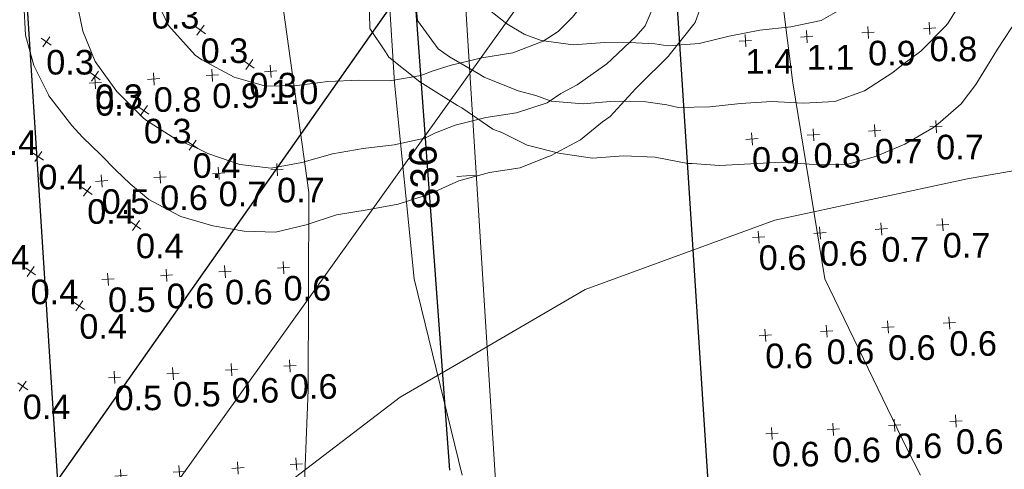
# Model space of a CAD drawing. Extents: x 11759 to 13757, y -2685 to 8839.
# Tile 32 of 55: x 12793 to 12893, y 5996 to 6041. Entities that reach past the tile are written whole.
import ezdxf

# ---------------------------------------------------------------- set-up
doc = ezdxf.new("R2010")
doc.units = 0
doc.header["$MEASUREMENT"] = 0
for name, color, linetype, lineweight in [('AGI32-115446_BK001 - Copy -- 2023-Jan-03 22h-01m-38s-DRAWING', 7, 'Continuous', 0), ('AGI32-AGI-Import_2-LUMINAIRE', 7, 'Continuous', 0), ('AGI32-AGI-Import_2-TEMPLATE', 7, 'Continuous', 0), ('AGI32-Project_1-CALCPTS', 7, 'Continuous', 0), ('AGI32-Project_1-LUMINAIRE', 7, 'Continuous', 0), ('AGI32-Project_1-MARKPOINT', 7, 'Continuous', 0), ('AGI32-Project_1-OBJECT', 7, 'Continuous', 0), ('AGI32-Project_1-STATISTICAL_AREA', 7, 'Continuous', 0), ('AGI32-Project_1-TEMPLATE', 7, 'Continuous', 0)]:
    doc.layers.add(name, color=color, linetype=linetype, lineweight=lineweight)
doc.styles.add('AGI32-Arial', font='arial.ttf')

# ---------------------------------------------------------------- blocks, each defined once
blk = doc.blocks.new('AGI32-ID1buv4w-AGI-Import_2-LUMINAIRE-UPL_Template1')
at = {"layer": 'AGI32-AGI-Import_2-TEMPLATE', "color": 1, "linetype": 'ByBlock', "lineweight": 0}
for p, q in [((15.8, 45.59, -16), (18.96, 46.38, -16)), ((18.96, 46.38, -16), (22.12, 46.93, -16)), ((22.12, 46.93, -16), (25.28, 46.61, -16)), ((25.28, 46.61, -16), (28.44, 45.87, -16)), ((9.48, 44.9, -16), (12.64, 45.26, -16)), ((12.64, 45.26, -16), (15.8, 45.59, -16)), ((28.44, 45.87, -16), (31.6, 44.7, -16)), ((3.16, 42.95, -16), (6.32, 44.14, -16)), ((6.32, 44.14, -16), (6.77, 44.24, -16)), ((6.77, 44.24, -16), (9.48, 44.9, -16)), ((31.6, 44.7, -16), (32.37, 44.24, -16)), ((32.37, 44.24, -16), (34.76, 42.76, -16)), ((-3.16, 42.02, -16), (0, 42.31, -16)), ((0, 42.31, -16), (3.16, 42.95, -16)), ((34.76, 42.76, -16), (36.55, 41.08, -16)), ((-6.32, 41.01, -16), (-6.02, 41.08, -16)), ((-6.02, 41.08, -16), (-3.16, 42.02, -16)), ((36.55, 41.08, -16), (37.92, 39.54, -16)), ((-9.48, 39.6, -16), (-6.32, 41.01, -16)), ((-11.82, 37.92, -16), (-9.48, 39.6, -16)), ((37.92, 39.54, -16), (39.33, 37.92, -16)), ((-15.41, 34.76, -16), (-12.64, 37.41, -16)), ((-12.64, 37.41, -16), (-11.82, 37.92, -16)), ((39.33, 37.92, -16), (41.08, 36, -16)), ((41.08, 36, -16), (42.08, 34.76, -16)), ((-18.96, 31.67, -16), (-15.8, 34.45, -16)), ((-15.8, 34.45, -16), (-15.41, 34.76, -16)), ((42.08, 34.76, -16), (44.2, 31.6, -16)), ((-21.88, 28.44, -16), (-19.03, 31.6, -16)), ((-19.03, 31.6, -16), (-18.96, 31.67, -16)), ((44.2, 31.6, -16), (44.24, 31.51, -16)), ((44.24, 31.51, -16), (45.55, 28.44, -16)), ((-22.12, 27.88, -16), (-21.88, 28.44, -16)), ((45.55, 28.44, -16), (46.17, 25.28, -16)), ((-23.29, 25.28, -16), (-22.12, 27.88, -16)), ((-22.84, 22.12, -16), (-23.29, 25.28, -16)), ((46.17, 25.28, -16), (46.16, 22.12, -16)), ((-22.12, 20.81, -16), (-22.84, 22.12, -16)), ((46.16, 22.12, -16), (46.33, 18.96, -16)), ((-21.27, 18.96, -16), (-22.12, 20.81, -16)), ((-20.82, 15.8, -16), (-21.27, 18.96, -16)), ((46.33, 18.96, -16), (46.47, 15.8, -16)), ((-20.37, 12.64, -16), (-20.82, 15.8, -16)), ((46.47, 15.8, -16), (46.58, 12.64, -16)), ((-18.96, 9.51, -16), (-20.37, 12.64, -16)), ((46.58, 12.64, -16), (46.64, 9.48, -16)), ((-18.95, 9.48, -16), (-18.96, 9.51, -16)), ((-16.51, 6.32, -16), (-18.95, 9.48, -16)), ((46.64, 9.48, -16), (46.53, 6.32, -16)), ((-15.8, 5.23, -16), (-16.51, 6.32, -16)), ((46.53, 6.32, -16), (46.32, 3.16, -16)), ((-15.34, 3.16, -16), (-15.8, 5.23, -16)), ((-15.32, 0, -16), (-15.34, 3.16, -16)), ((46.32, 3.16, -16), (46.22, 0, -16)), ((-15.34, -3.16, -16), (-15.32, 0, -16)), ((46.22, 0, -16), (46.32, -3.16, -16)), ((-15.8, -5.23, -16), (-15.34, -3.16, -16)), ((46.32, -3.16, -16), (46.53, -6.32, -16)), ((-16.51, -6.32, -16), (-15.8, -5.23, -16)), ((-18.95, -9.48, -16), (-16.51, -6.32, -16)), ((46.53, -6.32, -16), (46.64, -9.48, -16)), ((-20.37, -12.64, -16), (-18.96, -9.51, -16)), ((-18.96, -9.51, -16), (-18.95, -9.48, -16)), ((46.64, -9.48, -16), (46.58, -12.64, -16)), ((-20.82, -15.8, -16), (-20.37, -12.64, -16)), ((46.58, -12.64, -16), (46.47, -15.8, -16)), ((-21.27, -18.96, -16), (-20.82, -15.8, -16)), ((46.47, -15.8, -16), (46.33, -18.96, -16)), ((-22.12, -20.81, -16), (-21.27, -18.96, -16)), ((46.33, -18.96, -16), (46.16, -22.12, -16)), ((-22.84, -22.12, -16), (-22.12, -20.81, -16)), ((-23.29, -25.28, -16), (-22.84, -22.12, -16)), ((46.16, -22.12, -16), (46.17, -25.28, -16)), ((-22.12, -27.88, -16), (-23.29, -25.28, -16)), ((46.17, -25.28, -16), (45.55, -28.44, -16)), ((-21.88, -28.44, -16), (-22.12, -27.88, -16)), ((-19.03, -31.6, -16), (-21.88, -28.44, -16)), ((45.55, -28.44, -16), (44.24, -31.51, -16)), ((-18.96, -31.67, -16), (-19.03, -31.6, -16)), ((-15.8, -34.45, -16), (-18.96, -31.67, -16)), ((44.2, -31.6, -16), (42.08, -34.76, -16)), ((44.24, -31.51, -16), (44.2, -31.6, -16)), ((-15.41, -34.76, -16), (-15.8, -34.45, -16)), ((-12.64, -37.41, -16), (-15.41, -34.76, -16)), ((42.08, -34.76, -16), (41.08, -36, -16)), ((41.08, -36, -16), (39.33, -37.92, -16)), ((-11.82, -37.92, -16), (-12.64, -37.41, -16)), ((-9.48, -39.6, -16), (-11.82, -37.92, -16)), ((39.33, -37.92, -16), (37.92, -39.54, -16)), ((-6.32, -41.01, -16), (-9.48, -39.6, -16)), ((37.92, -39.54, -16), (36.55, -41.08, -16)), ((-6.02, -41.08, -16), (-6.32, -41.01, -16)), ((-3.16, -42.02, -16), (-6.02, -41.08, -16)), ((0, -42.31, -16), (-3.16, -42.02, -16)), ((36.55, -41.08, -16), (34.76, -42.76, -16)), ((3.16, -42.95, -16), (0, -42.31, -16)), ((6.32, -44.14, -16), (3.16, -42.95, -16)), ((34.76, -42.76, -16), (32.37, -44.24, -16)), ((6.77, -44.24, -16), (6.32, -44.14, -16)), ((9.48, -44.9, -16), (6.77, -44.24, -16)), ((12.64, -45.26, -16), (9.48, -44.9, -16)), ((31.6, -44.7, -16), (28.44, -45.87, -16)), ((32.37, -44.24, -16), (31.6, -44.7, -16)), ((15.8, -45.59, -16), (12.64, -45.26, -16)), ((18.96, -46.38, -16), (15.8, -45.59, -16)), ((28.44, -45.87, -16), (25.28, -46.61, -16)), ((22.12, -46.93, -16), (18.96, -46.38, -16)), ((25.28, -46.61, -16), (22.12, -46.93, -16))]:
    blk.add_line(p, q, dxfattribs=at)
at = {"layer": 'AGI32-AGI-Import_2-TEMPLATE', "color": 5, "linetype": 'ByBlock', "lineweight": 0}
for p, q in [((18.96, 40.04, -16), (22.12, 40.4, -16)), ((22.12, 40.4, -16), (25.28, 39.83, -16)), ((12.64, 39.04, -16), (15.8, 39.35, -16)), ((15.8, 39.35, -16), (18.96, 40.04, -16)), ((25.28, 39.83, -16), (28.44, 38.49, -16)), ((5.22, 37.92, -16), (6.32, 38.38, -16)), ((6.32, 38.38, -16), (9.48, 38.85, -16)), ((9.48, 38.85, -16), (12.64, 39.04, -16)), ((28.44, 38.49, -16), (29.44, 37.92, -16)), ((0, 36.68, -16), (3.16, 37.26, -16)), ((3.16, 37.26, -16), (5.22, 37.92, -16)), ((29.44, 37.92, -16), (31.6, 36.83, -16)), ((-6.32, 35.61, -16), (-3.16, 36.41, -16)), ((-3.16, 36.41, -16), (0, 36.68, -16)), ((31.6, 36.83, -16), (34.45, 34.76, -16)), ((-7.78, 34.76, -16), (-6.32, 35.61, -16)), ((-9.48, 33.99, -16), (-7.78, 34.76, -16)), ((34.45, 34.76, -16), (34.76, 34.51, -16)), ((34.76, 34.51, -16), (37.29, 31.6, -16)), ((-12.64, 32.06, -16), (-9.48, 33.99, -16)), ((-13.18, 31.6, -16), (-12.64, 32.06, -16)), ((-15.8, 29.44, -16), (-13.18, 31.6, -16)), ((37.29, 31.6, -16), (37.92, 30.6, -16)), ((37.92, 30.6, -16), (39.27, 28.44, -16)), ((-16.79, 28.44, -16), (-15.8, 29.44, -16)), ((-18.37, 25.28, -16), (-16.79, 28.44, -16)), ((39.27, 28.44, -16), (40.32, 25.28, -16)), ((-18.14, 22.12, -16), (-18.37, 25.28, -16)), ((40.32, 25.28, -16), (40.77, 22.12, -16)), ((-16.96, 18.96, -16), (-18.14, 22.12, -16)), ((40.77, 22.12, -16), (41.08, 19.21, -16)), ((41.08, 19.21, -16), (41.11, 18.96, -16)), ((-16.92, 15.8, -16), (-16.96, 18.96, -16)), ((41.11, 18.96, -16), (41.52, 15.8, -16)), ((-16.95, 12.64, -16), (-16.92, 15.8, -16)), ((41.52, 15.8, -16), (41.92, 12.64, -16)), ((-16.69, 9.48, -16), (-16.95, 12.64, -16)), ((41.92, 12.64, -16), (42.21, 9.48, -16)), ((-15.8, 8.41, -16), (-16.69, 9.48, -16)), ((42.21, 9.48, -16), (42.27, 6.32, -16)), ((-15.05, 6.32, -16), (-15.8, 8.41, -16)), ((-14.28, 3.16, -16), (-15.05, 6.32, -16)), ((42.27, 6.32, -16), (42.04, 3.16, -16)), ((-14.23, 0, -16), (-14.28, 3.16, -16)), ((42.04, 3.16, -16), (42.01, 0, -16)), ((-14.28, -3.16, -16), (-14.23, 0, -16)), ((42.01, 0, -16), (42.04, -3.16, -16)), ((-15.05, -6.32, -16), (-14.28, -3.16, -16)), ((42.04, -3.16, -16), (42.27, -6.32, -16)), ((-15.8, -8.41, -16), (-15.05, -6.32, -16)), ((42.27, -6.32, -16), (42.21, -9.48, -16)), ((-16.69, -9.48, -16), (-15.8, -8.41, -16)), ((-16.95, -12.64, -16), (-16.69, -9.48, -16)), ((42.21, -9.48, -16), (41.92, -12.64, -16)), ((-16.92, -15.8, -16), (-16.95, -12.64, -16)), ((41.92, -12.64, -16), (41.52, -15.8, -16)), ((-16.96, -18.96, -16), (-16.92, -15.8, -16)), ((41.52, -15.8, -16), (41.11, -18.96, -16)), ((-18.14, -22.12, -16), (-16.96, -18.96, -16)), ((41.11, -18.96, -16), (41.08, -19.21, -16)), ((41.08, -19.21, -16), (40.77, -22.12, -16)), ((-18.37, -25.28, -16), (-18.14, -22.12, -16)), ((40.77, -22.12, -16), (40.32, -25.28, -16)), ((-16.79, -28.44, -16), (-18.37, -25.28, -16)), ((40.32, -25.28, -16), (39.27, -28.44, -16)), ((-15.8, -29.44, -16), (-16.79, -28.44, -16)), ((39.27, -28.44, -16), (37.92, -30.6, -16)), ((-13.18, -31.6, -16), (-15.8, -29.44, -16)), ((37.92, -30.6, -16), (37.29, -31.6, -16)), ((-12.64, -32.06, -16), (-13.18, -31.6, -16)), ((37.29, -31.6, -16), (34.76, -34.51, -16)), ((-9.48, -33.99, -16), (-12.64, -32.06, -16)), ((-7.78, -34.76, -16), (-9.48, -33.99, -16)), ((-6.32, -35.61, -16), (-7.78, -34.76, -16)), ((34.45, -34.76, -16), (31.6, -36.83, -16)), ((34.76, -34.51, -16), (34.45, -34.76, -16)), ((-3.16, -36.41, -16), (-6.32, -35.61, -16)), ((0, -36.68, -16), (-3.16, -36.41, -16)), ((3.16, -37.26, -16), (0, -36.68, -16)), ((31.6, -36.83, -16), (29.44, -37.92, -16)), ((5.22, -37.92, -16), (3.16, -37.26, -16)), ((6.32, -38.38, -16), (5.22, -37.92, -16)), ((29.44, -37.92, -16), (28.44, -38.49, -16)), ((9.48, -38.85, -16), (6.32, -38.38, -16)), ((12.64, -39.04, -16), (9.48, -38.85, -16)), ((15.8, -39.35, -16), (12.64, -39.04, -16)), ((28.44, -38.49, -16), (25.28, -39.83, -16)), ((18.96, -40.04, -16), (15.8, -39.35, -16)), ((22.12, -40.4, -16), (18.96, -40.04, -16)), ((25.28, -39.83, -16), (22.12, -40.4, -16))]:
    blk.add_line(p, q, dxfattribs=at)
at = {"layer": 'AGI32-AGI-Import_2-TEMPLATE', "color": 3, "linetype": 'ByBlock', "lineweight": 0}
for p, q in [((6.32, 32.01, -16), (9.48, 32.33, -16)), ((9.48, 32.33, -16), (12.64, 32.08, -16)), ((12.64, 32.08, -16), (15.8, 32.01, -16)), ((15.8, 32.01, -16), (18.96, 32.19, -16)), ((18.96, 32.19, -16), (22.12, 32.06, -16)), ((22.12, 32.06, -16), (23.41, 31.6, -16)), ((0, 30.61, -16), (3.16, 31.17, -16)), ((3.16, 31.17, -16), (5.03, 31.6, -16)), ((5.03, 31.6, -16), (6.32, 32.01, -16)), ((23.41, 31.6, -16), (25.28, 30.94, -16)), ((-6.32, 29.34, -16), (-3.16, 30.32, -16)), ((-3.16, 30.32, -16), (0, 30.61, -16)), ((25.28, 30.94, -16), (28.44, 28.98, -16)), ((-7.91, 28.44, -16), (-6.32, 29.34, -16)), ((-9.48, 27.11, -16), (-7.91, 28.44, -16)), ((28.44, 28.98, -16), (29.1, 28.44, -16)), ((29.1, 28.44, -16), (31.59, 25.28, -16)), ((-11.13, 25.28, -16), (-9.48, 27.11, -16)), ((-11.72, 22.12, -16), (-11.13, 25.28, -16)), ((31.59, 25.28, -16), (31.6, 25.26, -16)), ((31.6, 25.26, -16), (32.85, 22.12, -16)), ((-11.5, 18.96, -16), (-11.72, 22.12, -16)), ((32.85, 22.12, -16), (33.83, 18.96, -16)), ((-12.28, 15.8, -16), (-11.5, 18.96, -16)), ((33.83, 18.96, -16), (34.58, 15.8, -16)), ((-12.64, 14.45, -16), (-12.28, 15.8, -16)), ((34.58, 15.8, -16), (34.76, 14.95, -16)), ((-13.02, 12.64, -16), (-12.64, 14.45, -16)), ((34.76, 14.95, -16), (35.27, 12.64, -16)), ((-13.76, 9.48, -16), (-13.02, 12.64, -16)), ((35.27, 12.64, -16), (36.03, 9.48, -16)), ((-12.64, 6.32, -16), (-13.76, 9.48, -16)), ((36.03, 9.48, -16), (36.29, 6.32, -16)), ((-11.6, 3.16, -16), (-12.64, 6.32, -16)), ((-12.64, 6.32, -16), (-12.64, 6.32, -16)), ((36.29, 6.32, -16), (36.14, 3.16, -16)), ((-11.4, 0, -16), (-11.6, 3.16, -16)), ((36.14, 3.16, -16), (36.09, 0, -16)), ((-11.6, -3.16, -16), (-11.4, 0, -16)), ((36.09, 0, -16), (36.14, -3.16, -16)), ((-12.64, -6.32, -16), (-11.6, -3.16, -16)), ((36.14, -3.16, -16), (36.29, -6.32, -16)), ((-13.76, -9.48, -16), (-12.64, -6.32, -16)), ((-12.64, -6.32, -16), (-12.64, -6.32, -16)), ((36.29, -6.32, -16), (36.03, -9.48, -16)), ((-13.02, -12.64, -16), (-13.76, -9.48, -16)), ((36.03, -9.48, -16), (35.27, -12.64, -16)), ((-12.64, -14.45, -16), (-13.02, -12.64, -16)), ((35.27, -12.64, -16), (34.76, -14.95, -16)), ((-12.28, -15.8, -16), (-12.64, -14.45, -16)), ((34.76, -14.95, -16), (34.58, -15.8, -16)), ((-11.5, -18.96, -16), (-12.28, -15.8, -16)), ((34.58, -15.8, -16), (33.83, -18.96, -16)), ((-11.72, -22.12, -16), (-11.5, -18.96, -16)), ((33.83, -18.96, -16), (32.85, -22.12, -16)), ((-11.13, -25.28, -16), (-11.72, -22.12, -16)), ((32.85, -22.12, -16), (31.6, -25.26, -16)), ((-9.48, -27.11, -16), (-11.13, -25.28, -16)), ((31.59, -25.28, -16), (29.1, -28.44, -16)), ((31.6, -25.26, -16), (31.59, -25.28, -16)), ((-7.91, -28.44, -16), (-9.48, -27.11, -16)), ((-6.32, -29.34, -16), (-7.91, -28.44, -16)), ((28.44, -28.98, -16), (25.28, -30.94, -16)), ((29.1, -28.44, -16), (28.44, -28.98, -16)), ((-3.16, -30.32, -16), (-6.32, -29.34, -16)), ((0, -30.61, -16), (-3.16, -30.32, -16)), ((3.16, -31.17, -16), (0, -30.61, -16)), ((25.28, -30.94, -16), (23.41, -31.6, -16)), ((5.03, -31.6, -16), (3.16, -31.17, -16)), ((6.32, -32.01, -16), (5.03, -31.6, -16)), ((9.48, -32.33, -16), (6.32, -32.01, -16)), ((15.8, -32.01, -16), (12.64, -32.08, -16)), ((18.96, -32.19, -16), (15.8, -32.01, -16)), ((23.41, -31.6, -16), (22.12, -32.06, -16)), ((12.64, -32.08, -16), (9.48, -32.33, -16)), ((22.12, -32.06, -16), (18.96, -32.19, -16))]:
    blk.add_line(p, q, dxfattribs=at)
blk = doc.blocks.new('AGI32-ID1buv4w-AGI-Import_2-LUMINAIRE-UPL_83')
at = {"layer": 'AGI32-AGI-Import_2-TEMPLATE', "color": 7, "linetype": 'ByBlock', "lineweight": 0}
blk.add_blockref('AGI32-ID1buv4w-AGI-Import_2-LUMINAIRE-UPL_Template1', (0, 0), dxfattribs=at)
blk = doc.blocks.new('AGI32-ID1buv4w-AGI-Import_2-LUMINAIRE-UPL_82')
at = {"layer": 'AGI32-AGI-Import_2-TEMPLATE', "color": 7, "linetype": 'ByBlock', "lineweight": 0}
blk.add_blockref('AGI32-ID1buv4w-AGI-Import_2-LUMINAIRE-UPL_Template1', (0, 0), dxfattribs=at)
blk = doc.blocks.new('AGI32-ID1buv4w-Project_1-OBJECT-159')
at = {"layer": 'AGI32-Project_1-OBJECT', "color": 8, "linetype": 'Continuous', "lineweight": 0}
blk.add_polyline3d([(601.258, 4221.581, 18.039), (574.573, 4183.459, 18.039), (644.463, 4127.546, 18.039), (911.319, 4499.873, 18.039), (846.511, 4553.244, 18.039)], close=True, dxfattribs=at)
blk = doc.blocks.new('AGI32-ID1buv4w-Project_1-STATISTICAL_AREA-SR 159 - EB')
at = {"layer": 'AGI32-Project_1-STATISTICAL_AREA', "color": 7, "linetype": 'Continuous', "lineweight": 30}
blk.add_line((737.17, 4275.12), (634.58, 4129.44), dxfattribs=at)
blk = doc.blocks.new('AGI32-ID1buv4w-Project_1-STATISTICAL_AREA-US 23 NB - Overall')
at = {"layer": 'AGI32-Project_1-STATISTICAL_AREA', "color": 7, "linetype": 'Continuous', "lineweight": 30}
for p, q in [((713.46, 4508.5), (734.91, 4216.29)), ((709.75, 3984.46), (679.36, 4461.75))]:
    blk.add_line(p, q, dxfattribs=at)
blk = doc.blocks.new('AGI32-ID1buv4w-Project_1-STATISTICAL_AREA-US 23 SB - Overall')
at = {"layer": 'AGI32-Project_1-STATISTICAL_AREA', "color": 7, "linetype": 'Continuous', "lineweight": 30}
blk.add_line((746.69, 4439.11), (764.57, 4163.22), dxfattribs=at)
blk = doc.blocks.new('AGI32-ID1buv4w-Project_1-LUMINAIRE-HM4_Template2')
at = {"layer": 'AGI32-Project_1-TEMPLATE', "color": 1, "linetype": 'ByBlock', "lineweight": 0}
for p, q in [((-59.82, 251.5, -100), (-39.88, 252.8, -100)), ((-79.76, 249.5, -100), (-59.82, 251.5, -100)), ((-99.7, 244.62, -100), (-79.76, 249.5, -100)), ((-111.77, 239.28, -100), (-99.7, 244.62, -100)), ((-119.64, 235.83, -100), (-111.77, 239.28, -100)), ((-139.58, 223.87, -100), (-119.64, 235.83, -100)), ((244.62, 99.7, -100), (249.5, 79.76, -100)), ((249.5, 79.76, -100), (251.5, 59.82, -100)), ((251.5, 59.82, -100), (252.8, 39.88, -100)), ((-251.5, -59.82, -100), (-252.8, -39.88, -100)), ((-249.5, -79.76, -100), (-251.5, -59.82, -100)), ((-244.62, -99.7, -100), (-249.5, -79.76, -100))]:
    blk.add_line(p, q, dxfattribs=at)
at = {"layer": 'AGI32-Project_1-TEMPLATE', "color": 5, "linetype": 'ByBlock', "lineweight": 0}
for p, q in [((-210.98, -59.82, -100), (-213.54, -39.88, -100)), ((-207.72, -79.76, -100), (-210.98, -59.82, -100)), ((-199.4, -96.98, -100), (-207.72, -79.76, -100)), ((-198.01, -99.7, -100), (-199.4, -96.98, -100))]:
    blk.add_line(p, q, dxfattribs=at)
blk = doc.blocks.new('AGI32-ID1buv4w-Project_1-LUMINAIRE-HM4_91')
at = {"layer": 'AGI32-Project_1-TEMPLATE', "color": 7, "linetype": 'ByBlock', "lineweight": 0}
blk.add_blockref('AGI32-ID1buv4w-Project_1-LUMINAIRE-HM4_Template2', (0, 0), dxfattribs=at)
blk = doc.blocks.new('AGI32-ID1buv4w-Project_1-LUMINAIRE-HM4_94')
at = {"layer": 'AGI32-Project_1-TEMPLATE', "color": 7, "linetype": 'ByBlock', "lineweight": 0}
blk.add_blockref('AGI32-ID1buv4w-Project_1-LUMINAIRE-HM4_Template2', (0, 0), dxfattribs=at)
blk = doc.blocks.new('AGI32-ID1buv4w-Project_1-LUMINAIRE-HM4_92')
at = {"layer": 'AGI32-Project_1-TEMPLATE', "color": 7, "linetype": 'ByBlock', "lineweight": 0}
blk.add_blockref('AGI32-ID1buv4w-Project_1-LUMINAIRE-HM4_Template2', (0, 0), dxfattribs=at)
blk = doc.blocks.new('AGI32-ID1buv4w-MARKPOINT')
at = {"layer": 'AGI32-Project_1-MARKPOINT', "color": 0, "linetype": 'Continuous', "lineweight": 0}
for p, q in [((-0.125, 0), (0.125, 0)), ((0, -0.125), (0, 0.125))]:
    blk.add_line(p, q, dxfattribs=at)
blk = doc.blocks.new('AGI32-ID1buv4w-Project_1-CALCPTS-US 159 EB - STA 65+00 TO STA 70+00_Luminance')
at = {"layer": 'AGI32-Project_1-MARKPOINT', "color": 154, "linetype": 'Continuous', "lineweight": 0, "xscale": 4.999999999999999, "yscale": 4.999999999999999, "zscale": 4.999999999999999, "rotation": 54.81004857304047}
for p in [(709.59, 4260.99, 18.89), (693.89, 4259.81, 18.89), (714.55, 4257.49, 18.89), (698.86, 4256.31, 18.89), (703.82, 4252.81, 18.89), (708.79, 4249.31, 18.89), (693.09, 4248.14, 18.89), (698.06, 4244.64, 18.89), (703.02, 4241.14, 18.89), (692.3, 4236.47, 18.89), (697.26, 4232.97, 18.89), (691.5, 4224.8, 18.89)]:
    blk.add_blockref('AGI32-ID1buv4w-MARKPOINT', p, dxfattribs=at)
at = {"layer": 'AGI32-Project_1-CALCPTS', "color": 154, "linetype": 'Continuous', "lineweight": 0, "char_height": 2.5, "attachment_point": 1, "style": 'AGI32-Arial'}
for s, insert in [('0.3', (704.62, 4263.65, 18.89)), ('0.3', (709.59, 4260.15, 18.89)), ('0.3', (693.89, 4258.98, 18.89)), ('0.3', (714.55, 4256.65, 18.89)), ('0.3', (698.86, 4255.48, 18.89)), ('0.3', (703.82, 4251.98, 18.89)), ('0.4', (688.13, 4250.81, 18.89)), ('0.4', (708.79, 4248.48, 18.89)), ('0.4', (693.09, 4247.31, 18.89)), ('0.4', (698.06, 4243.81, 18.89)), ('0.4', (703.02, 4240.31, 18.89)), ('0.4', (687.33, 4239.14, 18.89)), ('0.4', (692.3, 4235.64, 18.89)), ('0.4', (697.26, 4232.13, 18.89)), ('0.4', (691.5, 4223.96, 18.89))]:
    blk.add_mtext(s, dxfattribs=dict(at, insert=insert))
blk = doc.blocks.new('AGI32-ID1buv4w-Project_1-CALCPTS-US 23 NB - STA 829+00 TO STA 837+50_Luminance')
at = {"layer": 'AGI32-Project_1-MARKPOINT', "color": 154, "linetype": 'Continuous', "lineweight": 0, "xscale": 5, "yscale": 5, "zscale": 5, "rotation": 93.85508418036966}
for p in [(783.76, 4261.17), (765.03, 4259.91), (771.27, 4260.33), (777.51, 4260.75), (784.43, 4251.19), (765.7, 4249.93), (771.95, 4250.35), (778.19, 4250.77), (778.86, 4240.79), (785.1, 4241.21), (766.38, 4239.95), (772.62, 4240.37), (779.53, 4230.81), (785.77, 4231.24), (767.05, 4229.97), (773.29, 4230.4), (780.2, 4220.84), (786.44, 4221.26), (767.72, 4220), (773.96, 4220.42)]:
    blk.add_blockref('AGI32-ID1buv4w-MARKPOINT', p, dxfattribs=at)
at = {"layer": 'AGI32-Project_1-CALCPTS', "color": 154, "linetype": 'Continuous', "lineweight": 0, "char_height": 2.5, "attachment_point": 1, "style": 'AGI32-Arial'}
for s, insert in [('1.1', (771.27, 4259.49)), ('0.9', (777.51, 4259.91)), ('0.8', (783.76, 4260.33)), ('1.4', (765.03, 4259.07)), ('0.8', (771.95, 4249.52)), ('0.7', (778.19, 4249.94)), ('0.7', (784.43, 4250.36)), ('0.9', (765.7, 4249.1)), ('0.7', (785.1, 4240.38)), ('0.6', (772.62, 4239.54)), ('0.7', (778.86, 4239.96)), ('0.6', (766.38, 4239.12)), ('0.6', (785.77, 4230.4)), ('0.6', (773.29, 4229.56)), ('0.6', (779.53, 4229.98)), ('0.6', (767.05, 4229.14)), ('0.6', (786.44, 4220.43)), ('0.6', (773.96, 4219.58)), ('0.6', (780.2, 4220)), ('0.6', (767.72, 4219.16))]:
    blk.add_mtext(s, dxfattribs=dict(at, insert=insert))
blk = doc.blocks.new('AGI32-ID1buv4w-Project_1-CALCPTS-US 23 SB - STA 837+50 TO STA 829+00_Luminance')
at = {"layer": 'AGI32-Project_1-MARKPOINT', "color": 154, "linetype": 'Continuous', "lineweight": 0, "xscale": 5, "yscale": 5, "zscale": 5, "rotation": 273.7392494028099}
for p in [(716.73, 4256.8), (704.83, 4256.02), (710.78, 4256.41), (698.88, 4255.64), (717.38, 4246.82), (705.48, 4246.05), (711.43, 4246.44), (699.53, 4245.66), (718.03, 4236.85), (706.13, 4236.07), (712.08, 4236.46), (700.18, 4235.68), (718.68, 4226.87), (706.79, 4226.09), (712.74, 4226.48), (700.84, 4225.7), (719.34, 4216.89), (701.49, 4215.72), (707.44, 4216.11), (713.39, 4216.5)]:
    blk.add_blockref('AGI32-ID1buv4w-MARKPOINT', p, dxfattribs=at)
at = {"layer": 'AGI32-Project_1-CALCPTS', "color": 154, "linetype": 'Continuous', "lineweight": 0, "char_height": 2.5, "attachment_point": 1, "style": 'AGI32-Arial'}
for s, insert in [('0.9', (710.78, 4255.58)), ('1.0', (716.73, 4255.97)), ('0.7', (698.88, 4254.8)), ('0.8', (704.83, 4255.19)), ('0.7', (711.43, 4245.6)), ('0.7', (717.38, 4245.99)), ('0.5', (699.53, 4244.82)), ('0.6', (705.48, 4245.21)), ('0.6', (712.08, 4235.62)), ('0.6', (718.03, 4236.01)), ('0.5', (700.18, 4234.84)), ('0.6', (706.13, 4235.23)), ('0.6', (712.74, 4225.64)), ('0.6', (718.68, 4226.03)), ('0.5', (700.84, 4224.87)), ('0.5', (706.79, 4225.25))]:
    blk.add_mtext(s, dxfattribs=dict(at, insert=insert))

msp = doc.modelspace()

# ---------------------------------------------------------------- linework, layer by layer
at = {"layer": 'AGI32-115446_BK001 - Copy -- 2023-Jan-03 22h-01m-38s-DRAWING', "color": 7, "linetype": 'Continuous', "lineweight": 0}
for p, q in [((12895.98, 5126.32), (12772.55, 7075.99)), ((12895.98, 5126.31), (12772.55, 7075.99)), ((12895.98, 5126.31), (12772.55, 7075.99)), ((12839.06, 6025.38), (12837.07, 6025.25))]:
    msp.add_line(p, q, dxfattribs=at)
msp.add_polyline3d([(12839.06, 6025.38, 0), (12839.06, 6025.38, 0), (12839.06, 6025.38, 0), (12839.06, 6025.38, 0), (12839.06, 6025.38, 0), (12839.06, 6025.38, 0), (12839.06, 6025.38, 0), (12839.06, 6025.38, 0), (12839.06, 6025.38, 0), (12839.06, 6025.38, 0), (12839.06, 6025.38, 0), (12839.06, 6025.38, 0), (12839.06, 6025.38, 0), (12839.06, 6025.38, 0), (12839.06, 6025.38, 0), (12839.06, 6025.38, 0), (12839.06, 6025.38, 0), (12839.06, 6025.38, 0), (12839.06, 6025.38, 0), (12839.06, 6025.38, 0), (12839.06, 6025.38, 0), (12839.06, 6025.38, 0), (12839.06, 6025.38, 0), (12839.06, 6025.38, 0), (12839.06, 6025.38, 0), (12839.06, 6025.38, 0)], dxfattribs=at)

# ---------------------------------------------------------------- block references
at = {"layer": 'AGI32-AGI-Import_2-LUMINAIRE', "color": 7, "linetype": 'Continuous', "lineweight": 0}
for name, p, rotation in [('AGI32-ID1buv4w-AGI-Import_2-LUMINAIRE-UPL_82', (12847.02, 6069.07, 16), 9.533008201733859), ('AGI32-ID1buv4w-AGI-Import_2-LUMINAIRE-UPL_83', (12837.63, 6067.87, 16), 183.7351588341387)]:
    msp.add_blockref(name, p, dxfattribs=dict(at, rotation=rotation))
at = {"layer": 'AGI32-Project_1-CALCPTS', "color": 7, "linetype": 'Continuous', "lineweight": 0}
for name in ['AGI32-ID1buv4w-Project_1-CALCPTS-US 159 EB - STA 65+00 TO STA 70+00_Luminance', 'AGI32-ID1buv4w-Project_1-CALCPTS-US 23 NB - STA 829+00 TO STA 837+50_Luminance', 'AGI32-ID1buv4w-Project_1-CALCPTS-US 23 SB - STA 837+50 TO STA 829+00_Luminance']:
    msp.add_blockref(name, (12101.41, 1779.14), dxfattribs=at)
at = {"layer": 'AGI32-Project_1-LUMINAIRE', "color": 7, "linetype": 'Continuous', "lineweight": 0}
msp.add_blockref('AGI32-ID1buv4w-Project_1-LUMINAIRE-HM4_91', (13082.25, 6094.61, 100), dxfattribs=at)
for name, p, rotation in [('AGI32-ID1buv4w-Project_1-LUMINAIRE-HM4_94', (12565.62, 5969.95, 100), 354.0942990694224), ('AGI32-ID1buv4w-Project_1-LUMINAIRE-HM4_92', (12976.25, 5781.65, 100), 6.341005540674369)]:
    msp.add_blockref(name, p, dxfattribs=dict(at, rotation=rotation))
at = {"layer": 'AGI32-Project_1-OBJECT', "color": 7, "linetype": 'Continuous', "lineweight": 0}
msp.add_blockref('AGI32-ID1buv4w-Project_1-OBJECT-159', (12101.41, 1779.14), dxfattribs=at)
at = {"layer": 'AGI32-Project_1-STATISTICAL_AREA', "color": 7, "linetype": 'Continuous', "lineweight": 0}
for name in ['AGI32-ID1buv4w-Project_1-STATISTICAL_AREA-US 23 SB - Overall', 'AGI32-ID1buv4w-Project_1-STATISTICAL_AREA-US 23 NB - Overall', 'AGI32-ID1buv4w-Project_1-STATISTICAL_AREA-SR 159 - EB']:
    msp.add_blockref(name, (12101.41, 1779.14), dxfattribs=at)

# ---------------------------------------------------------------- texts
at = {"layer": 'AGI32-115446_BK001 - Copy -- 2023-Jan-03 22h-01m-38s-DRAWING', "color": 7, "linetype": 'Continuous', "lineweight": 0, "insert": (12832.57, 6021.82), "char_height": 2.8, "attachment_point": 1, "rotation": 93.6227, "style": 'AGI32-Arial'}
msp.add_mtext('836', dxfattribs=at)

doc.saveas('drawing.dxf')
